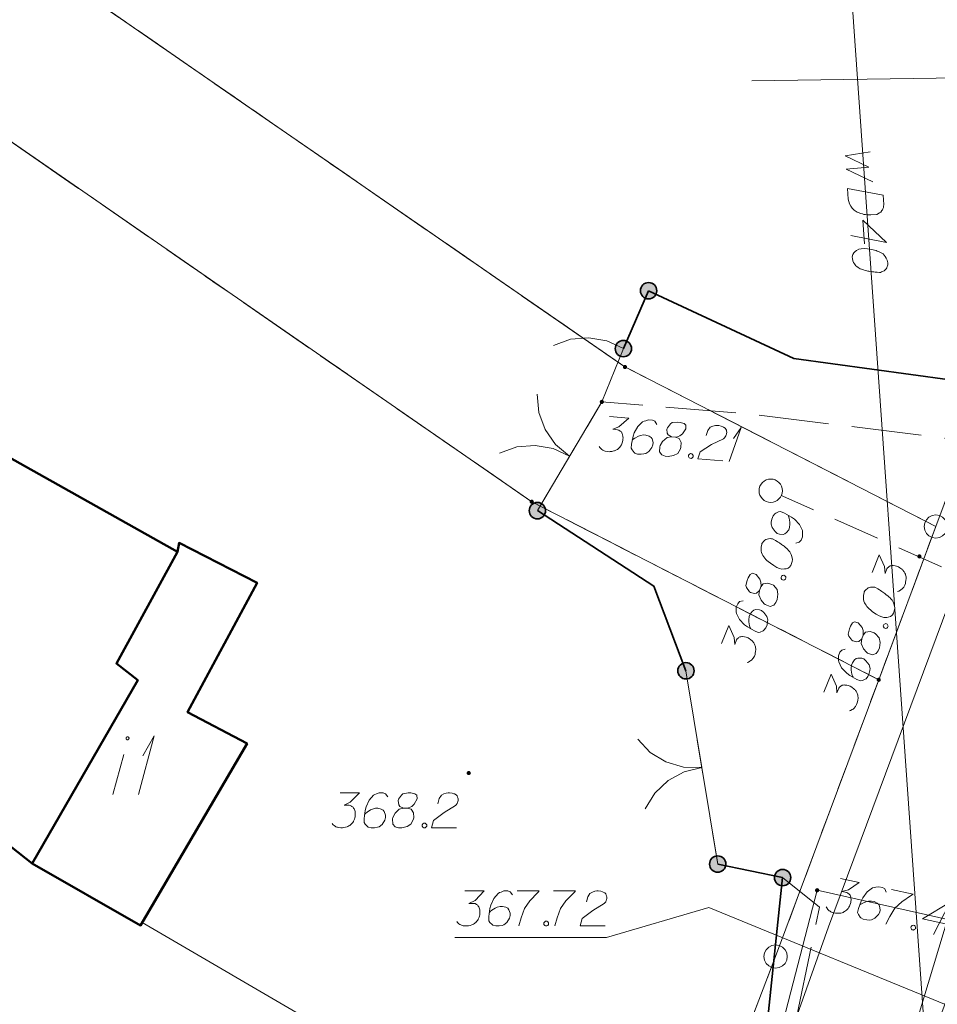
# Model space of a CAD drawing. Header units: metres. Extents: x 5555129 to 5555568, y 5636170 to 5636517.
# Tile 71 of 162: x 5555304 to 5555324, y 5636316 to 5636337. Entities that reach past the tile are written whole.
import ezdxf

# ---------------------------------------------------------------- set-up
doc = ezdxf.new("R2010")
doc.units = ezdxf.units.M
doc.header["$MEASUREMENT"] = 0
for name, pattern in [('L_0_04', [1.5, 1, -0.5]), ('L_0_06', [2, 1.5, -0.5]), ('PRZER1-1', [2, 1, -1]), ('PRZER3-1', [4, 3, -1])]:
    doc.linetypes.add(name, pattern=pattern)
for name, color, linetype, lineweight in [('#digitalizacja', 7, 'Continuous', 18), ('#przekroje', 7, 'L_0_04', 18), ('#skartowane', 7, 'Continuous', 18)]:
    doc.layers.add(name, color=color, linetype=linetype, lineweight=lineweight)
for name, color, linetype, lineweight, true_color in [('GEPPGD', 7, 'Continuous', 18, 0x008000), ('GESBZO', 7, 'Continuous', 50, 0x0a0909), ('GESBZO_O', 7, 'Continuous', 50, 0x0a0909), ('GESDZI', 7, 'Continuous', 18, 0x0a0909), ('GESKKL', 7, 'PRZER3-1', 18, 0x008000), ('GESUZY', 7, 'PRZER1-1', 18, 0x008000), ('GULENN', 1, 'Continuous', 18, 0xff0000), ('GUPESH', 1, 'Continuous', 18, 0xff0000), ('GUPESH_O', 1, 'Continuous', 18, 0xff0000)]:
    doc.layers.add(name, color=color, linetype=linetype, lineweight=lineweight, true_color=true_color)

# ---------------------------------------------------------------- blocks, each defined once
blk = doc.blocks.new('EPPGN')
blk.add_hatch(color=0).paths.add_polyline_path([(0, -0.09), (-0.027812, -0.085595), (-0.052901, -0.072812), (-0.072812, -0.052901), (-0.085595, -0.027812), (-0.09, 0), (-0.085595, 0.027812), (-0.072812, 0.052901), (-0.052901, 0.072812), (-0.027812, 0.085595), (0, 0.09), (0.027812, 0.085595), (0.052901, 0.072812), (0.072812, 0.052901), (0.085595, 0.027812), (0.09, 0), (0.085595, -0.027812), (0.072812, -0.052901), (0.052901, -0.072812), (0.027812, -0.085595)])
blk = doc.blocks.new('EPPGS')
at = {"color": 0, "flags": 128}
blk.add_lwpolyline([(0.5, 0), (0.475528, -0.154508), (0.404508, -0.293893), (0.293893, -0.404508), (0.154508, -0.475528), (0, -0.5), (-0.154508, -0.475528), (-0.293893, -0.404508), (-0.404508, -0.293893), (-0.475528, -0.154508), (-0.5, 0), (-0.475528, 0.154508), (-0.404508, 0.293893), (-0.293893, 0.404508), (-0.154508, 0.475528), (0, 0.5), (0.154508, 0.475528), (0.293893, 0.404508), (0.404508, 0.293893), (0.475528, 0.154508), (0.5, 0)], close=True, dxfattribs=at)
blk = doc.blocks.new('KOLO')
blk.add_hatch(color=0).paths.add_polyline_path([(0, -0.5), (-0.12941, -0.482963), (-0.25, -0.433013), (-0.353553, -0.353553), (-0.433013, -0.25), (-0.482963, -0.12941), (-0.5, 0), (-0.482963, 0.12941), (-0.433013, 0.25), (-0.353553, 0.353553), (-0.25, 0.433013), (-0.12941, 0.482963), (0, 0.5), (0.12941, 0.482963), (0.25, 0.433013), (0.353553, 0.353553), (0.433013, 0.25), (0.482963, 0.12941), (0.5, 0), (0.482963, -0.12941), (0.433013, -0.25), (0.353553, -0.353553), (0.25, -0.433013), (0.12941, -0.482963)])
blk = doc.blocks.new('SLBRA')
at = {"color": 0, "flags": 128}
for points in [[(0, 0), (-0.068148, -0.517638), (-0.267949, -1), (-0.585786, -1.414214), (-1, -1.732051)], [(1, -1.732051), (0.585786, -1.414214), (0.267949, -1), (0.068148, -0.517638), (0, 0)]]:
    blk.add_lwpolyline(points, dxfattribs=at)
blk = doc.blocks.new('SLU')
at = {"color": 0, "linetype": 'Continuous', "lineweight": 18}
blk.add_wipeout([(0, -0.5), (0.25, -0.433), (0.433, -0.25), (0.5, 0), (0.433, 0.25), (0.25, 0.433), (0, 0.5), (-0.25, 0.433), (-0.433, 0.25), (-0.5, 0), (-0.433, -0.25), (-0.25, -0.433)], dxfattribs=at)
blk.add_circle((0, 0), 0.5, dxfattribs=at)
blk = doc.blocks.new('*U104')
at = {"layer": 'GESBZO_O', "color": 7, "linetype": 'ByBlock', "lineweight": 18}
blk.add_line((5555305.97, 5636320.754), (5555306.206, 5636321.61), dxfattribs=at)
at = {"layer": 'GESBZO_O', "color": 7, "linetype": 'ByBlock', "lineweight": 18, "flags": 128}
blk.add_lwpolyline([(5555306.316, 5636321.955), (5555306.316, 5636321.958), (5555306.315, 5636321.961), (5555306.314, 5636321.964), (5555306.313, 5636321.967), (5555306.312, 5636321.97), (5555306.31, 5636321.973), (5555306.308, 5636321.976), (5555306.305, 5636321.978), (5555306.303, 5636321.98), (5555306.3, 5636321.982), (5555306.297, 5636321.983), (5555306.294, 5636321.984), (5555306.291, 5636321.985), (5555306.288, 5636321.986), (5555306.285, 5636321.986), (5555306.281, 5636321.986), (5555306.278, 5636321.985), (5555306.275, 5636321.984), (5555306.272, 5636321.983), (5555306.269, 5636321.982), (5555306.266, 5636321.98), (5555306.264, 5636321.978), (5555306.262, 5636321.976), (5555306.26, 5636321.973), (5555306.258, 5636321.97), (5555306.256, 5636321.967), (5555306.255, 5636321.964), (5555306.254, 5636321.961), (5555306.254, 5636321.958), (5555306.254, 5636321.955), (5555306.254, 5636321.952), (5555306.254, 5636321.948), (5555306.255, 5636321.945), (5555306.256, 5636321.942), (5555306.258, 5636321.939), (5555306.26, 5636321.936), (5555306.262, 5636321.934), (5555306.264, 5636321.932), (5555306.266, 5636321.93), (5555306.269, 5636321.928), (5555306.272, 5636321.926), (5555306.275, 5636321.925), (5555306.278, 5636321.924), (5555306.281, 5636321.924), (5555306.285, 5636321.924), (5555306.288, 5636321.924), (5555306.291, 5636321.924), (5555306.294, 5636321.925), (5555306.297, 5636321.926), (5555306.3, 5636321.928), (5555306.303, 5636321.93), (5555306.305, 5636321.932), (5555306.308, 5636321.934), (5555306.31, 5636321.936), (5555306.312, 5636321.939), (5555306.313, 5636321.942), (5555306.314, 5636321.945), (5555306.315, 5636321.948), (5555306.316, 5636321.952), (5555306.316, 5636321.955)], dxfattribs=at)
blk = doc.blocks.new('*U105')
at = {"layer": 'GESBZO_O', "color": 7, "linetype": 'ByBlock', "lineweight": 18}
for q in [(5555306.521, 5636320.754), (5555306.61, 5636321.581)]:
    blk.add_line((5555306.856, 5636322.004), q, dxfattribs=at)
blk = doc.blocks.new('*U1680')
at = {"layer": '#skartowane', "color": 7, "linetype": 'ByBlock', "lineweight": 18}
for q in [(5555319.163, 5636327.883), (5555319.257, 5636328.373)]:
    blk.add_line((5555319.425, 5636328.614), q, dxfattribs=at)

msp = doc.modelspace()

# ---------------------------------------------------------------- hatches: boundary and pattern name
at = {"layer": '#skartowane', "linetype": 'Continuous', "lineweight": 35}
h = msp.add_hatch(color=7, dxfattribs=at)
edge = h.paths.add_edge_path()
edge.add_arc((5555317.44, 5636331.54), 0.175, 0, 360)
h = msp.add_hatch(color=7, dxfattribs=at)
edge = h.paths.add_edge_path()
edge.add_arc((5555317.44, 5636331.54), 0.175, 0, 360)
h = msp.add_hatch(color=7, dxfattribs=at)
edge = h.paths.add_edge_path()
edge.add_arc((5555316.9, 5636330.3), 0.175, 0, 360)
at = {"layer": '#skartowane', "linetype": 'Continuous', "lineweight": 18}
h = msp.add_hatch(color=7, dxfattribs=at)
edge = h.paths.add_edge_path()
edge.add_arc((5555316.44, 5636329.16), 0.045, 0, 360)
h = msp.add_hatch(color=7, dxfattribs=at)
edge = h.paths.add_edge_path()
edge.add_arc((5555320.06, 5636327.26), 0.045, 0, 360)
at = {"layer": '#skartowane', "linetype": 'Continuous', "lineweight": 35}
h = msp.add_hatch(color=7, dxfattribs=at)
edge = h.paths.add_edge_path()
edge.add_arc((5555315.06, 5636326.83), 0.175, 0, 360)
at = {"layer": '#skartowane', "linetype": 'Continuous', "lineweight": 18}
h = msp.add_hatch(color=7, dxfattribs=at)
edge = h.paths.add_edge_path()
edge.add_arc((5555323.24, 5636325.85), 0.045, 0, 360)
at = {"layer": '#skartowane', "linetype": 'Continuous', "lineweight": 35}
h = msp.add_hatch(color=7, dxfattribs=at)
edge = h.paths.add_edge_path()
edge.add_arc((5555318.24, 5636323.4), 0.175, 0, 360)
at = {"layer": '#skartowane', "linetype": 'Continuous', "lineweight": 18}
h = msp.add_hatch(color=7, dxfattribs=at)
edge = h.paths.add_edge_path()
edge.add_arc((5555313.59, 5636321.21), 0.045, 0, 360)
at = {"layer": '#skartowane', "linetype": 'Continuous', "lineweight": 35}
h = msp.add_hatch(color=7, dxfattribs=at)
edge = h.paths.add_edge_path()
edge.add_arc((5555318.92, 5636319.26), 0.175, 0, 360)
h = msp.add_hatch(color=7, dxfattribs=at)
edge = h.paths.add_edge_path()
edge.add_arc((5555320.31, 5636318.97), 0.175, 0, 360)
h = msp.add_hatch(color=7, dxfattribs=at)
edge = h.paths.add_edge_path()
edge.add_arc((5555320.31, 5636318.97), 0.175, 0, 360)

# ---------------------------------------------------------------- linework, layer by layer
at = {"layer": '#digitalizacja', "color": 5, "linetype": 'Continuous', "lineweight": 18}
msp.add_line((5555321.524, 5636341.591), (5555323.62, 5636311.81), dxfattribs=at)
at = {"layer": '#digitalizacja', "color": 36, "linetype": 'Continuous', "lineweight": 18, "true_color": 0x7d3300}
for p, q in [((5555346.913, 5636336.407), (5555319.648, 5636336.039)), ((5555318.732, 5636318.334), (5555362.747, 5636300.216))]:
    msp.add_line(p, q, dxfattribs=at)
at = {"layer": '#digitalizacja', "color": 1, "linetype": 'Continuous', "lineweight": 18}
msp.add_line((5555318.21, 5636311.24), (5555306.599, 5636318.009), dxfattribs=at)
at = {"layer": '#digitalizacja', "color": 5, "linetype": 'Continuous', "lineweight": 18, "flags": 128}
for points in [[(5555322.183, 5636334.517), (5555321.65, 5636334.433), (5555322.159, 5636334.184), (5555321.67, 5636334.144), (5555322.24, 5636333.87)], [(5555322.462, 5636333.584), (5555322.476, 5636333.384), (5555322.473, 5636333.342), (5555322.468, 5636333.324), (5555322.458, 5636333.294), (5555322.448, 5636333.275), (5555322.437, 5636333.257), (5555322.41, 5636333.225), (5555322.388, 5636333.206), (5555322.331, 5636333.172), (5555322.201, 5636333.163), (5555322.142, 5636333.165), (5555322.112, 5636333.169), (5555322.082, 5636333.172), (5555322.052, 5636333.176), (5555322.022, 5636333.186), (5555321.986, 5636333.195), (5555321.931, 5636333.215), (5555321.907, 5636333.225), (5555321.839, 5636333.268), (5555321.8, 5636333.306), (5555321.768, 5636333.352), (5555321.74, 5636333.403), (5555321.725, 5636333.449), (5555321.716, 5636333.502), (5555321.699, 5636333.732), (5555322.462, 5636333.584)], [(5555322.061, 5636332.544), (5555322.026, 5636333.05), (5555322.533, 5636332.577), (5555321.77, 5636332.724)], [(5555322.564, 5636332.123), (5555322.564, 5636332.135), (5555322.555, 5636332.17), (5555322.548, 5636332.193), (5555322.541, 5636332.21), (5555322.527, 5636332.239), (5555322.507, 5636332.273), (5555322.487, 5636332.301), (5555322.461, 5636332.329), (5555322.436, 5636332.345), (5555322.406, 5636332.361), (5555322.375, 5636332.376), (5555322.338, 5636332.391), (5555322.314, 5636332.402), (5555322.278, 5636332.411), (5555322.218, 5636332.424), (5555322.128, 5636332.436), (5555322.057, 5636332.443), (5555321.992, 5636332.438), (5555321.945, 5636332.429), (5555321.894, 5636332.401), (5555321.865, 5636332.382), (5555321.832, 5636332.35), (5555321.811, 5636332.313), (5555321.807, 5636332.295), (5555321.803, 5636332.259), (5555321.805, 5636332.23), (5555321.814, 5636332.183), (5555321.829, 5636332.142), (5555321.849, 5636332.114), (5555321.881, 5636332.075), (5555321.9, 5636332.059), (5555321.925, 5636332.037), (5555321.95, 5636332.021), (5555321.969, 5636332.01), (5555321.999, 5636332), (5555322.011, 5636331.995), (5555322.041, 5636331.986), (5555322.078, 5636331.976), (5555322.114, 5636331.967), (5555322.138, 5636331.963), (5555322.156, 5636331.958), (5555322.18, 5636331.954), (5555322.234, 5636331.946), (5555322.263, 5636331.942), (5555322.293, 5636331.938), (5555322.335, 5636331.935), (5555322.388, 5636331.933), (5555322.406, 5636331.934), (5555322.429, 5636331.942), (5555322.452, 5636331.95), (5555322.486, 5636331.97), (5555322.509, 5636331.989), (5555322.525, 5636332.008), (5555322.541, 5636332.033), (5555322.551, 5636332.057), (5555322.556, 5636332.075), (5555322.561, 5636332.093), (5555322.564, 5636332.123)]]:
    msp.add_lwpolyline(points, dxfattribs=at)
at = {"layer": '#digitalizacja', "color": 36, "linetype": 'Continuous', "lineweight": 18, "true_color": 0x7d3300, "flags": 128}
for points in [[(5555313.505, 5636318.685), (5555313.919, 5636318.685), (5555313.724, 5636318.484), (5555313.594, 5636318.419), (5555313.7, 5636318.419), (5555313.724, 5636318.413), (5555313.736, 5636318.407), (5555313.747, 5636318.402), (5555313.759, 5636318.396), (5555313.783, 5636318.378), (5555313.795, 5636318.36), (5555313.806, 5636318.343), (5555313.812, 5636318.325), (5555313.824, 5636318.283), (5555313.83, 5636318.248), (5555313.83, 5636318.23), (5555313.83, 5636318.207), (5555313.824, 5636318.171), (5555313.818, 5636318.148), (5555313.812, 5636318.124), (5555313.806, 5636318.106), (5555313.801, 5636318.095), (5555313.795, 5636318.083), (5555313.789, 5636318.071), (5555313.777, 5636318.053), (5555313.759, 5636318.03), (5555313.742, 5636318.012), (5555313.73, 5636318), (5555313.712, 5636317.988), (5555313.694, 5636317.976), (5555313.671, 5636317.965), (5555313.659, 5636317.959), (5555313.618, 5636317.947), (5555313.582, 5636317.941), (5555313.558, 5636317.935), (5555313.517, 5636317.935), (5555313.47, 5636317.941), (5555313.452, 5636317.947), (5555313.434, 5636317.953), (5555313.417, 5636317.959), (5555313.399, 5636317.97), (5555313.381, 5636317.982), (5555313.352, 5636318.006), (5555313.334, 5636318.03)], [(5555314.527, 5636318.602), (5555314.48, 5636318.667), (5555314.427, 5636318.685), (5555314.344, 5636318.685), (5555314.285, 5636318.661), (5555314.249, 5636318.65), (5555314.22, 5636318.632), (5555314.125, 5636318.526), (5555314.06, 5636318.384), (5555314.043, 5636318.307), (5555314.019, 5636318.136), (5555314.019, 5636318.047), (5555314.043, 5636318.012), (5555314.09, 5636317.965), (5555314.108, 5636317.953), (5555314.167, 5636317.935), (5555314.243, 5636317.935), (5555314.303, 5636317.947), (5555314.344, 5636317.959), (5555314.403, 5636318.006), (5555314.462, 5636318.1), (5555314.48, 5636318.159), (5555314.48, 5636318.207), (5555314.45, 5636318.283), (5555314.427, 5636318.313), (5555314.385, 5636318.337), (5555314.314, 5636318.354), (5555314.261, 5636318.354), (5555314.196, 5636318.337), (5555314.155, 5636318.319), (5555314.084, 5636318.272), (5555314.049, 5636318.242), (5555314.031, 5636318.224)], [(5555314.627, 5636318.685), (5555315.1, 5636318.685), (5555315.07, 5636318.655), (5555314.899, 5636318.472), (5555314.781, 5636318.307), (5555314.71, 5636318.112), (5555314.663, 5636317.935)], [(5555315.401, 5636318.685), (5555315.873, 5636318.685), (5555315.844, 5636318.655), (5555315.672, 5636318.472), (5555315.554, 5636318.307), (5555315.483, 5636318.112), (5555315.436, 5636317.935)], [(5555316.109, 5636318.449), (5555316.139, 5636318.561), (5555316.186, 5636318.632), (5555316.239, 5636318.661), (5555316.292, 5636318.679), (5555316.334, 5636318.685), (5555316.363, 5636318.685), (5555316.416, 5636318.679), (5555316.452, 5636318.667), (5555316.47, 5636318.661), (5555316.505, 5636318.644), (5555316.523, 5636318.62), (5555316.535, 5636318.596), (5555316.54, 5636318.579), (5555316.546, 5636318.555), (5555316.546, 5636318.526), (5555316.54, 5636318.496), (5555316.535, 5636318.478), (5555316.523, 5636318.455), (5555316.505, 5636318.431), (5555316.487, 5636318.413), (5555316.245, 5636318.266), (5555316.015, 5636318.095), (5555315.974, 5636317.935), (5555316.511, 5636317.935)], [(5555315.235, 5636318.035), (5555315.265, 5636318.035), (5555315.283, 5636318.024), (5555315.3, 5636318), (5555315.3, 5636317.97), (5555315.283, 5636317.947), (5555315.265, 5636317.935), (5555315.235, 5636317.935), (5555315.218, 5636317.947), (5555315.2, 5636317.97), (5555315.2, 5636318), (5555315.218, 5636318.024), (5555315.235, 5636318.035)]]:
    msp.add_lwpolyline(points, dxfattribs=at)
at = {"layer": '#digitalizacja', "color": 7, "linetype": 'Continuous', "lineweight": 18, "flags": 128}
msp.add_lwpolyline([(5555313.295, 5636317.69), (5555316.537, 5636317.69), (5555318.732, 5636318.334)], dxfattribs=at)
at = {"layer": '#przekroje', "color": 7, "lineweight": 18, "flags": 128}
msp.add_lwpolyline([(5555320.055, 5636327.257), (5555331.82, 5636322.02)], dxfattribs=at)
at = {"layer": '#przekroje', "color": 7}
msp.add_point((5555320.055, 5636327.257), dxfattribs=at)
at = {"layer": '#skartowane', "color": 7, "linetype": 'Continuous', "lineweight": 35}
for p, q in [((5555317.44, 5636331.54), (5555316.9, 5636330.3)), ((5555318.92, 5636319.26), (5555320.31, 5636318.97)), ((5555320.31, 5636318.97), (5555319.94, 5636315.42))]:
    msp.add_line(p, q, dxfattribs=at)
at = {"layer": '#skartowane', "color": 7, "linetype": 'Continuous', "lineweight": 18}
for p, q in [((5555316.9, 5636330.3), (5555316.44, 5636329.16)), ((5555316.44, 5636329.16), (5555315.06, 5636326.83)), ((5555318.24, 5636323.4), (5555318.92, 5636319.26))]:
    msp.add_line(p, q, dxfattribs=at)
at = {"layer": '#skartowane', "color": 7, "linetype": 'L_0_06', "lineweight": 18, "flags": 128}
msp.add_lwpolyline([(5555466.73, 5636461.06), (5555459.42, 5636465.04), (5555457.02, 5636465.41), (5555452.63, 5636465.61), (5555446.85, 5636465.37), (5555441.62, 5636464.51), (5555435.7, 5636462.77), (5555429.61, 5636460.27), (5555423.1, 5636457.3), (5555417.2, 5636453.95), (5555413.63, 5636451.67), (5555409.04, 5636447.68), (5555404.73, 5636443.33), (5555401.32, 5636439.67), (5555382.13, 5636416.99), (5555377.75, 5636411.8), (5555368.65, 5636401.73), (5555358.12, 5636389.68), (5555351.83, 5636382.05), (5555348.89, 5636378.21), (5555346.63, 5636374.93), (5555343.77, 5636370.29), (5555340.53, 5636363.52), (5555337.7, 5636355.88), (5555335.13, 5636347.53), (5555332.44, 5636339.45), (5555328.49, 5636328.74), (5555326.7, 5636324.3), (5555322.46, 5636312.61), (5555317.05, 5636297.8), (5555313.91, 5636289.91), (5555311.07, 5636291.5), (5555314.46, 5636298.64), (5555320.4, 5636315), (5555321.1, 5636318.34), (5555320.31, 5636318.97), (5555318.92, 5636319.26), (5555318.24, 5636323.4), (5555317.55, 5636325.21), (5555315.06, 5636326.83), (5555316.44, 5636329.16), (5555319.62, 5636328.9), (5555323.95, 5636328.36), (5555325.47, 5636329.83), (5555326.77, 5636332.37), (5555329.72, 5636340.51), (5555332.43, 5636348.61), (5555334.87, 5636356.71), (5555337.79, 5636364.47), (5555340.99, 5636371.16), (5555344.19, 5636376.65), (5555346.4, 5636379.74), (5555349.41, 5636383.74), (5555355.85, 5636391.61), (5555363.7, 5636400.4), (5555366.42, 5636403.59), (5555375.75, 5636414.19), (5555378.31, 5636418.36), (5555373.52, 5636420.79), (5555376.43, 5636424.38), (5555377.28, 5636425.23), (5555380.03, 5636423.16), (5555380.65, 5636423.75), (5555382.52, 5636422.14), (5555399.27, 5636441.57), (5555402.64, 5636445.3), (5555406.76, 5636449.37), (5555411.7, 5636453.77), (5555415.38, 5636456.22), (5555420.94, 5636459.52), (5555420.73, 5636460.05), (5555422.54, 5636460.95), (5555422.89, 5636460.42), (5555428.37, 5636462.98), (5555434.53, 5636465.46), (5555440.65, 5636467.74), (5555449.09, 5636469.87), (5555449.84, 5636470.61), (5555452.54, 5636472.11), (5555453.14, 5636471.36), (5555454.76, 5636472.78), (5555456.32, 5636474.81), (5555457.67, 5636477.44), (5555459.8, 5636481.39), (5555462.71, 5636485.66), (5555464.78, 5636483.78), (5555461.58, 5636479.17), (5555460.92, 5636476.08), (5555461.24, 5636473.64), (5555465.24, 5636467.56), (5555467.69, 5636464.02), (5555466.73, 5636461.06)], close=True, dxfattribs=at)
at = {"layer": '#skartowane', "color": 7, "linetype": 'Continuous', "lineweight": 35, "flags": 128}
for points in [[(5555342.44, 5636375.56), (5555337.14, 5636364.97), (5555330.75, 5636344.64), (5555329.5, 5636340.62), (5555326.42, 5636332.58), (5555323.89, 5636329.63), (5555320.55, 5636330.09), (5555317.44, 5636331.54)], [(5555315.06, 5636326.83), (5555317.55, 5636325.21), (5555318.24, 5636323.4)]]:
    msp.add_lwpolyline(points, dxfattribs=at)
at = {"layer": '#skartowane', "color": 7, "flags": 128}
msp.add_lwpolyline([(5555315.401, 5636330.367), (5555315.77, 5636330.5), (5555316.16, 5636330.534), (5555316.545, 5636330.466), (5555316.9, 5636330.3)], dxfattribs=at)
at = {"layer": '#skartowane', "color": 7, "linetype": 'Continuous', "lineweight": 18, "flags": 128}
for points in [[(5555316.606, 5636328.844), (5555317.018, 5636328.811), (5555316.807, 5636328.626), (5555316.672, 5636328.572), (5555316.778, 5636328.563), (5555316.801, 5636328.556), (5555316.813, 5636328.549), (5555316.824, 5636328.542), (5555316.835, 5636328.535), (5555316.857, 5636328.516), (5555316.868, 5636328.497), (5555316.878, 5636328.478), (5555316.882, 5636328.46), (5555316.891, 5636328.418), (5555316.894, 5636328.382), (5555316.892, 5636328.365), (5555316.89, 5636328.341), (5555316.882, 5636328.306), (5555316.874, 5636328.283), (5555316.866, 5636328.26), (5555316.859, 5636328.243), (5555316.852, 5636328.232), (5555316.845, 5636328.22), (5555316.838, 5636328.209), (5555316.825, 5636328.192), (5555316.805, 5636328.17), (5555316.786, 5636328.154), (5555316.773, 5636328.143), (5555316.755, 5636328.133), (5555316.736, 5636328.123), (5555316.712, 5636328.113), (5555316.699, 5636328.108), (5555316.657, 5636328.099), (5555316.621, 5636328.096), (5555316.597, 5636328.092), (5555316.556, 5636328.096), (5555316.51, 5636328.106), (5555316.492, 5636328.113), (5555316.475, 5636328.12), (5555316.458, 5636328.128), (5555316.441, 5636328.141), (5555316.425, 5636328.154), (5555316.397, 5636328.18), (5555316.382, 5636328.205)], [(5555317.617, 5636328.679), (5555317.575, 5636328.747), (5555317.524, 5636328.769), (5555317.441, 5636328.776), (5555317.381, 5636328.757), (5555317.344, 5636328.748), (5555317.313, 5636328.733), (5555317.211, 5636328.635), (5555317.134, 5636328.499), (5555317.11, 5636328.424), (5555317.073, 5636328.255), (5555317.066, 5636328.167), (5555317.086, 5636328.13), (5555317.13, 5636328.079), (5555317.146, 5636328.065), (5555317.204, 5636328.043), (5555317.28, 5636328.037), (5555317.34, 5636328.044), (5555317.382, 5636328.052), (5555317.445, 5636328.094), (5555317.511, 5636328.184), (5555317.534, 5636328.241), (5555317.538, 5636328.288), (5555317.515, 5636328.367), (5555317.493, 5636328.398), (5555317.454, 5636328.425), (5555317.385, 5636328.449), (5555317.332, 5636328.453), (5555317.266, 5636328.441), (5555317.223, 5636328.426), (5555317.149, 5636328.385), (5555317.111, 5636328.359), (5555317.092, 5636328.342)], [(5555317.933, 5636328.41), (5555318.015, 5636328.403), (5555318.039, 5636328.407), (5555318.112, 5636328.431), (5555318.169, 5636328.473), (5555318.237, 5636328.581), (5555318.238, 5636328.663), (5555318.199, 5636328.696), (5555318.118, 5636328.721), (5555318.059, 5636328.725), (5555317.946, 5636328.717), (5555317.908, 5636328.69), (5555317.842, 5636328.607), (5555317.834, 5636328.578), (5555317.839, 5636328.489), (5555317.859, 5636328.451), (5555317.933, 5636328.41), (5555317.837, 5636328.394), (5555317.741, 5636328.313), (5555317.687, 5636328.228), (5555317.679, 5636328.2), (5555317.675, 5636328.087), (5555317.723, 5636328.024), (5555317.792, 5636327.995), (5555317.863, 5636327.989), (5555317.977, 5636328.009), (5555318.064, 5636328.055), (5555318.125, 5636328.157), (5555318.134, 5636328.192), (5555318.136, 5636328.287), (5555318.096, 5636328.373), (5555318.015, 5636328.403)], [(5555318.67, 5636328.438), (5555318.708, 5636328.548), (5555318.761, 5636328.615), (5555318.817, 5636328.64), (5555318.871, 5636328.653), (5555318.913, 5636328.656), (5555318.942, 5636328.653), (5555318.995, 5636328.643), (5555319.029, 5636328.628), (5555319.046, 5636328.621), (5555319.08, 5636328.6), (5555319.096, 5636328.575), (5555319.106, 5636328.551), (5555319.11, 5636328.533), (5555319.114, 5636328.509), (5555319.112, 5636328.479), (5555319.103, 5636328.45), (5555319.096, 5636328.433), (5555319.082, 5636328.411), (5555319.063, 5636328.389), (5555319.044, 5636328.372), (5555318.79, 5636328.245), (5555318.547, 5636328.093), (5555318.492, 5636327.937), (5555319.028, 5636327.894)], [(5555318.336, 5636328.051), (5555318.365, 5636328.049), (5555318.382, 5636328.035), (5555318.398, 5636328.01), (5555318.395, 5636327.981), (5555318.376, 5636327.959), (5555318.357, 5636327.949), (5555318.328, 5636327.951), (5555318.311, 5636327.964), (5555318.295, 5636327.989), (5555318.298, 5636328.019), (5555318.317, 5636328.041), (5555318.336, 5636328.051)], [(5555320.591, 5636326.133), (5555320.668, 5636326.152), (5555320.705, 5636326.195), (5555320.736, 5636326.272), (5555320.736, 5636326.335), (5555320.738, 5636326.373), (5555320.733, 5636326.406), (5555320.669, 5636326.534), (5555320.562, 5636326.647), (5555320.498, 5636326.692), (5555320.348, 5636326.778), (5555320.266, 5636326.811), (5555320.224, 5636326.803), (5555320.162, 5636326.776), (5555320.145, 5636326.764), (5555320.106, 5636326.716), (5555320.078, 5636326.645), (5555320.067, 5636326.586), (5555320.062, 5636326.543), (5555320.084, 5636326.471), (5555320.149, 5636326.381), (5555320.197, 5636326.342), (5555320.241, 5636326.324), (5555320.324, 5636326.323), (5555320.36, 5636326.334), (5555320.397, 5636326.364), (5555320.44, 5636326.423), (5555320.46, 5636326.472), (5555320.468, 5636326.539), (5555320.467, 5636326.584), (5555320.449, 5636326.667), (5555320.435, 5636326.711), (5555320.426, 5636326.734)], [(5555319.868, 5636326.125), (5555319.863, 5636326.114), (5555319.856, 5636326.079), (5555319.852, 5636326.055), (5555319.851, 5636326.036), (5555319.851, 5636326.004), (5555319.854, 5636325.965), (5555319.86, 5636325.931), (5555319.871, 5636325.895), (5555319.886, 5636325.869), (5555319.907, 5636325.842), (5555319.927, 5636325.814), (5555319.954, 5636325.785), (5555319.971, 5636325.765), (5555320, 5636325.741), (5555320.048, 5636325.702), (5555320.123, 5636325.653), (5555320.185, 5636325.615), (5555320.245, 5636325.591), (5555320.291, 5636325.579), (5555320.349, 5636325.581), (5555320.383, 5636325.586), (5555320.427, 5636325.6), (5555320.462, 5636325.624), (5555320.474, 5636325.639), (5555320.493, 5636325.669), (5555320.504, 5636325.697), (5555320.516, 5636325.743), (5555320.521, 5636325.785), (5555320.515, 5636325.819), (5555320.503, 5636325.869), (5555320.493, 5636325.892), (5555320.48, 5636325.923), (5555320.465, 5636325.948), (5555320.453, 5636325.965), (5555320.43, 5636325.987), (5555320.421, 5636325.997), (5555320.398, 5636326.019), (5555320.37, 5636326.044), (5555320.341, 5636326.068), (5555320.322, 5636326.082), (5555320.308, 5636326.094), (5555320.288, 5636326.108), (5555320.243, 5636326.139), (5555320.218, 5636326.156), (5555320.193, 5636326.172), (5555320.157, 5636326.193), (5555320.109, 5636326.219), (5555320.093, 5636326.225), (5555320.069, 5636326.229), (5555320.045, 5636326.232), (5555320.005, 5636326.229), (5555319.977, 5636326.221), (5555319.954, 5636326.211), (5555319.928, 5636326.196), (5555319.909, 5636326.179), (5555319.897, 5636326.164), (5555319.884, 5636326.15), (5555319.868, 5636326.125)], [(5555322.226, 5636325.504), (5555322.38, 5636325.887), (5555322.494, 5636325.631), (5555322.505, 5636325.487), (5555322.545, 5636325.585), (5555322.559, 5636325.605), (5555322.569, 5636325.614), (5555322.579, 5636325.622), (5555322.589, 5636325.631), (5555322.614, 5636325.646), (5555322.635, 5636325.651), (5555322.656, 5636325.655), (5555322.675, 5636325.654), (5555322.717, 5636325.65), (5555322.752, 5636325.642), (5555322.769, 5636325.635), (5555322.791, 5636325.626), (5555322.821, 5636325.608), (5555322.841, 5636325.593), (5555322.861, 5636325.579), (5555322.875, 5636325.567), (5555322.884, 5636325.557), (5555322.893, 5636325.547), (5555322.901, 5636325.537), (5555322.913, 5636325.52), (5555322.929, 5636325.494), (5555322.938, 5636325.471), (5555322.945, 5636325.456), (5555322.949, 5636325.435), (5555322.954, 5636325.414), (5555322.956, 5636325.388), (5555322.957, 5636325.375), (5555322.952, 5636325.332), (5555322.944, 5636325.297), (5555322.941, 5636325.273), (5555322.926, 5636325.234), (5555322.903, 5636325.193), (5555322.89, 5636325.179), (5555322.878, 5636325.164), (5555322.866, 5636325.15), (5555322.849, 5636325.138), (5555322.831, 5636325.126), (5555322.798, 5636325.108), (5555322.77, 5636325.1)], [(5555319.814, 5636325.122), (5555319.845, 5636325.198), (5555319.848, 5636325.223), (5555319.847, 5636325.299), (5555319.823, 5636325.366), (5555319.741, 5636325.463), (5555319.662, 5636325.488), (5555319.619, 5636325.461), (5555319.572, 5636325.391), (5555319.55, 5636325.336), (5555319.524, 5636325.226), (5555319.539, 5636325.182), (5555319.599, 5636325.094), (5555319.624, 5636325.077), (5555319.71, 5636325.055), (5555319.752, 5636325.064), (5555319.814, 5636325.122), (5555319.8, 5636325.025), (5555319.849, 5636324.91), (5555319.914, 5636324.833), (5555319.939, 5636324.817), (5555320.045, 5636324.78), (5555320.12, 5636324.807), (5555320.168, 5636324.864), (5555320.195, 5636324.93), (5555320.209, 5636325.045), (5555320.191, 5636325.142), (5555320.112, 5636325.231), (5555320.082, 5636325.249), (5555319.992, 5636325.279), (5555319.897, 5636325.266), (5555319.845, 5636325.198)], [(5555320.276, 5636325.4), (5555320.287, 5636325.427), (5555320.305, 5636325.439), (5555320.333, 5636325.447), (5555320.361, 5636325.436), (5555320.376, 5636325.411), (5555320.38, 5636325.39), (5555320.369, 5636325.362), (5555320.352, 5636325.351), (5555320.323, 5636325.343), (5555320.296, 5636325.354), (5555320.28, 5636325.379), (5555320.276, 5636325.4)], [(5555322.058, 5636325.088), (5555322.053, 5636325.077), (5555322.046, 5636325.042), (5555322.042, 5636325.018), (5555322.041, 5636324.999), (5555322.041, 5636324.967), (5555322.044, 5636324.928), (5555322.05, 5636324.894), (5555322.061, 5636324.857), (5555322.076, 5636324.832), (5555322.097, 5636324.805), (5555322.117, 5636324.777), (5555322.144, 5636324.747), (5555322.161, 5636324.728), (5555322.19, 5636324.703), (5555322.238, 5636324.665), (5555322.313, 5636324.615), (5555322.375, 5636324.578), (5555322.435, 5636324.554), (5555322.481, 5636324.542), (5555322.539, 5636324.544), (5555322.573, 5636324.549), (5555322.617, 5636324.563), (5555322.652, 5636324.587), (5555322.664, 5636324.601), (5555322.683, 5636324.632), (5555322.694, 5636324.659), (5555322.706, 5636324.705), (5555322.711, 5636324.748), (5555322.705, 5636324.782), (5555322.693, 5636324.832), (5555322.683, 5636324.855), (5555322.67, 5636324.885), (5555322.655, 5636324.911), (5555322.643, 5636324.928), (5555322.62, 5636324.95), (5555322.611, 5636324.96), (5555322.588, 5636324.982), (5555322.56, 5636325.006), (5555322.531, 5636325.03), (5555322.512, 5636325.045), (5555322.498, 5636325.057), (5555322.478, 5636325.071), (5555322.433, 5636325.102), (5555322.408, 5636325.119), (5555322.383, 5636325.135), (5555322.347, 5636325.156), (5555322.299, 5636325.181), (5555322.283, 5636325.188), (5555322.259, 5636325.191), (5555322.235, 5636325.195), (5555322.195, 5636325.191), (5555322.167, 5636325.184), (5555322.144, 5636325.174), (5555322.118, 5636325.159), (5555322.099, 5636325.141), (5555322.087, 5636325.127), (5555322.074, 5636325.113), (5555322.058, 5636325.088)], [(5555319.463, 5636324.9), (5555319.385, 5636324.881), (5555319.349, 5636324.838), (5555319.318, 5636324.761), (5555319.318, 5636324.698), (5555319.316, 5636324.66), (5555319.321, 5636324.626), (5555319.384, 5636324.499), (5555319.492, 5636324.386), (5555319.556, 5636324.341), (5555319.706, 5636324.255), (5555319.788, 5636324.222), (5555319.83, 5636324.23), (5555319.891, 5636324.256), (5555319.909, 5636324.268), (5555319.948, 5636324.317), (5555319.976, 5636324.388), (5555319.987, 5636324.447), (5555319.992, 5636324.49), (5555319.97, 5636324.562), (5555319.905, 5636324.652), (5555319.856, 5636324.691), (5555319.813, 5636324.708), (5555319.73, 5636324.71), (5555319.694, 5636324.699), (5555319.657, 5636324.669), (5555319.614, 5636324.61), (5555319.594, 5636324.561), (5555319.586, 5636324.494), (5555319.587, 5636324.449), (5555319.604, 5636324.366), (5555319.619, 5636324.322), (5555319.628, 5636324.299)], [(5555319.005, 5636323.984), (5555319.159, 5636324.367), (5555319.272, 5636324.111), (5555319.284, 5636323.966), (5555319.324, 5636324.065), (5555319.338, 5636324.085), (5555319.348, 5636324.093), (5555319.358, 5636324.102), (5555319.368, 5636324.111), (5555319.393, 5636324.126), (5555319.414, 5636324.13), (5555319.435, 5636324.135), (5555319.454, 5636324.134), (5555319.496, 5636324.129), (5555319.531, 5636324.121), (5555319.548, 5636324.115), (5555319.57, 5636324.106), (5555319.6, 5636324.087), (5555319.62, 5636324.073), (5555319.64, 5636324.059), (5555319.654, 5636324.046), (5555319.663, 5636324.037), (5555319.671, 5636324.027), (5555319.68, 5636324.017), (5555319.692, 5636323.999), (5555319.708, 5636323.974), (5555319.717, 5636323.951), (5555319.724, 5636323.936), (5555319.728, 5636323.915), (5555319.732, 5636323.894), (5555319.735, 5636323.868), (5555319.736, 5636323.854), (5555319.731, 5636323.812), (5555319.723, 5636323.777), (5555319.72, 5636323.752), (5555319.705, 5636323.714), (5555319.681, 5636323.672), (5555319.669, 5636323.658), (5555319.657, 5636323.644), (5555319.645, 5636323.63), (5555319.628, 5636323.618), (5555319.61, 5636323.606), (5555319.577, 5636323.587), (5555319.549, 5636323.58)], [(5555322.004, 5636324.084), (5555322.035, 5636324.161), (5555322.038, 5636324.185), (5555322.037, 5636324.262), (5555322.013, 5636324.329), (5555321.931, 5636324.426), (5555321.852, 5636324.451), (5555321.809, 5636324.424), (5555321.762, 5636324.354), (5555321.74, 5636324.299), (5555321.714, 5636324.188), (5555321.729, 5636324.144), (5555321.789, 5636324.057), (5555321.814, 5636324.04), (5555321.9, 5636324.018), (5555321.942, 5636324.027), (5555322.004, 5636324.084), (5555321.99, 5636323.988), (5555322.039, 5636323.873), (5555322.104, 5636323.796), (5555322.129, 5636323.779), (5555322.235, 5636323.743), (5555322.31, 5636323.77), (5555322.358, 5636323.827), (5555322.385, 5636323.893), (5555322.399, 5636324.008), (5555322.381, 5636324.104), (5555322.302, 5636324.193), (5555322.272, 5636324.212), (5555322.182, 5636324.242), (5555322.087, 5636324.229), (5555322.035, 5636324.161)], [(5555322.466, 5636324.363), (5555322.477, 5636324.39), (5555322.495, 5636324.402), (5555322.523, 5636324.41), (5555322.551, 5636324.399), (5555322.566, 5636324.374), (5555322.57, 5636324.353), (5555322.559, 5636324.325), (5555322.542, 5636324.313), (5555322.513, 5636324.306), (5555322.486, 5636324.317), (5555322.47, 5636324.342), (5555322.466, 5636324.363)], [(5555321.653, 5636323.863), (5555321.575, 5636323.843), (5555321.539, 5636323.801), (5555321.508, 5636323.724), (5555321.508, 5636323.66), (5555321.506, 5636323.623), (5555321.511, 5636323.589), (5555321.574, 5636323.462), (5555321.682, 5636323.349), (5555321.746, 5636323.303), (5555321.896, 5636323.217), (5555321.978, 5636323.184), (5555322.02, 5636323.193), (5555322.081, 5636323.219), (5555322.099, 5636323.231), (5555322.138, 5636323.279), (5555322.166, 5636323.35), (5555322.177, 5636323.41), (5555322.182, 5636323.452), (5555322.16, 5636323.525), (5555322.095, 5636323.615), (5555322.046, 5636323.653), (5555322.003, 5636323.671), (5555321.92, 5636323.672), (5555321.884, 5636323.662), (5555321.847, 5636323.632), (5555321.804, 5636323.573), (5555321.784, 5636323.524), (5555321.776, 5636323.457), (5555321.777, 5636323.412), (5555321.794, 5636323.329), (5555321.809, 5636323.285), (5555321.818, 5636323.262)], [(5555321.195, 5636322.946), (5555321.349, 5636323.33), (5555321.462, 5636323.074), (5555321.474, 5636322.929), (5555321.514, 5636323.028), (5555321.528, 5636323.047), (5555321.538, 5636323.056), (5555321.548, 5636323.065), (5555321.558, 5636323.074), (5555321.583, 5636323.089), (5555321.604, 5636323.093), (5555321.625, 5636323.098), (5555321.644, 5636323.096), (5555321.686, 5636323.092), (5555321.721, 5636323.084), (5555321.738, 5636323.078), (5555321.76, 5636323.069), (5555321.79, 5636323.05), (5555321.81, 5636323.036), (5555321.83, 5636323.021), (5555321.844, 5636323.009), (5555321.853, 5636322.999), (5555321.861, 5636322.989), (5555321.87, 5636322.98), (5555321.882, 5636322.962), (5555321.898, 5636322.937), (5555321.907, 5636322.914), (5555321.914, 5636322.898), (5555321.918, 5636322.877), (5555321.922, 5636322.857), (5555321.925, 5636322.83), (5555321.926, 5636322.817), (5555321.921, 5636322.774), (5555321.913, 5636322.739), (5555321.91, 5636322.715), (5555321.895, 5636322.677), (5555321.871, 5636322.635), (5555321.859, 5636322.621), (5555321.847, 5636322.607), (5555321.835, 5636322.593), (5555321.818, 5636322.581), (5555321.8, 5636322.569), (5555321.767, 5636322.55), (5555321.739, 5636322.542)], [(5555310.836, 5636320.786), (5555311.249, 5636320.786), (5555311.054, 5636320.585), (5555310.924, 5636320.52), (5555311.031, 5636320.52), (5555311.054, 5636320.514), (5555311.066, 5636320.508), (5555311.078, 5636320.502), (5555311.09, 5636320.496), (5555311.113, 5636320.479), (5555311.125, 5636320.461), (5555311.137, 5636320.443), (5555311.143, 5636320.426), (5555311.155, 5636320.384), (5555311.161, 5636320.349), (5555311.161, 5636320.331), (5555311.161, 5636320.307), (5555311.155, 5636320.272), (5555311.149, 5636320.248), (5555311.143, 5636320.225), (5555311.137, 5636320.207), (5555311.131, 5636320.195), (5555311.125, 5636320.183), (5555311.119, 5636320.172), (5555311.108, 5636320.154), (5555311.09, 5636320.13), (5555311.072, 5636320.113), (5555311.06, 5636320.101), (5555311.043, 5636320.089), (5555311.025, 5636320.077), (5555311.001, 5636320.065), (5555310.989, 5636320.059), (5555310.948, 5636320.048), (5555310.913, 5636320.042), (5555310.889, 5636320.036), (5555310.848, 5636320.036), (5555310.8, 5636320.042), (5555310.783, 5636320.048), (5555310.765, 5636320.054), (5555310.747, 5636320.059), (5555310.73, 5636320.071), (5555310.712, 5636320.083), (5555310.682, 5636320.107), (5555310.665, 5636320.13)], [(5555311.857, 5636320.703), (5555311.81, 5636320.768), (5555311.757, 5636320.786), (5555311.674, 5636320.786), (5555311.615, 5636320.762), (5555311.58, 5636320.75), (5555311.55, 5636320.733), (5555311.456, 5636320.626), (5555311.391, 5636320.485), (5555311.373, 5636320.408), (5555311.35, 5636320.237), (5555311.35, 5636320.148), (5555311.373, 5636320.113), (5555311.42, 5636320.065), (5555311.438, 5636320.054), (5555311.497, 5636320.036), (5555311.574, 5636320.036), (5555311.633, 5636320.048), (5555311.674, 5636320.059), (5555311.733, 5636320.107), (5555311.793, 5636320.201), (5555311.81, 5636320.26), (5555311.81, 5636320.307), (5555311.781, 5636320.384), (5555311.757, 5636320.414), (5555311.716, 5636320.437), (5555311.645, 5636320.455), (5555311.592, 5636320.455), (5555311.527, 5636320.437), (5555311.485, 5636320.42), (5555311.415, 5636320.372), (5555311.379, 5636320.343), (5555311.361, 5636320.325)], [(5555312.194, 5636320.461), (5555312.277, 5636320.461), (5555312.3, 5636320.467), (5555312.371, 5636320.496), (5555312.424, 5636320.544), (5555312.483, 5636320.656), (5555312.477, 5636320.739), (5555312.436, 5636320.768), (5555312.353, 5636320.786), (5555312.294, 5636320.786), (5555312.182, 5636320.768), (5555312.147, 5636320.739), (5555312.088, 5636320.65), (5555312.082, 5636320.62), (5555312.094, 5636320.532), (5555312.117, 5636320.496), (5555312.194, 5636320.461), (5555312.099, 5636320.437), (5555312.011, 5636320.349), (5555311.964, 5636320.26), (5555311.958, 5636320.231), (5555311.964, 5636320.118), (5555312.017, 5636320.059), (5555312.088, 5636320.036), (5555312.159, 5636320.036), (5555312.271, 5636320.065), (5555312.353, 5636320.118), (5555312.407, 5636320.225), (5555312.413, 5636320.26), (5555312.407, 5636320.355), (5555312.359, 5636320.437), (5555312.277, 5636320.461)], [(5555312.926, 5636320.55), (5555312.956, 5636320.662), (5555313.003, 5636320.733), (5555313.056, 5636320.762), (5555313.109, 5636320.78), (5555313.151, 5636320.786), (5555313.18, 5636320.786), (5555313.233, 5636320.78), (5555313.269, 5636320.768), (5555313.286, 5636320.762), (5555313.322, 5636320.744), (5555313.34, 5636320.721), (5555313.351, 5636320.697), (5555313.357, 5636320.679), (5555313.363, 5636320.656), (5555313.363, 5636320.626), (5555313.357, 5636320.597), (5555313.351, 5636320.579), (5555313.34, 5636320.555), (5555313.322, 5636320.532), (5555313.304, 5636320.514), (5555313.062, 5636320.366), (5555312.832, 5636320.195), (5555312.79, 5636320.036), (5555313.328, 5636320.036)], [(5555312.625, 5636320.136), (5555312.655, 5636320.136), (5555312.672, 5636320.124), (5555312.69, 5636320.101), (5555312.69, 5636320.071), (5555312.672, 5636320.048), (5555312.655, 5636320.036), (5555312.625, 5636320.036), (5555312.607, 5636320.048), (5555312.59, 5636320.071), (5555312.59, 5636320.101), (5555312.607, 5636320.124), (5555312.625, 5636320.136)]]:
    msp.add_lwpolyline(points, dxfattribs=at)
at = {"layer": '#skartowane', "color": 7, "linetype": 'Continuous', "lineweight": 35}
for centre in [(5555317.44, 5636331.54), (5555317.44, 5636331.54), (5555316.9, 5636330.3), (5555315.06, 5636326.83), (5555318.24, 5636323.4), (5555318.92, 5636319.26), (5555320.31, 5636318.97), (5555320.31, 5636318.97)]:
    msp.add_circle(centre, 0.175, dxfattribs=at)
at = {"layer": 'GESBZO', "color": 7, "linetype": 'Continuous', "lineweight": 50, "flags": 128}
for points in [[(5555294.469, 5636322.344), (5555299.093, 5636330.582), (5555307.351, 5636325.948), (5555306.045, 5636323.557), (5555306.503, 5636323.198), (5555304.242, 5636319.275), (5555303.803, 5636319.625), (5555302.727, 5636317.71), (5555294.469, 5636322.344)], [(5555306.503, 5636323.198), (5555306.045, 5636323.557), (5555307.351, 5636325.948), (5555307.387, 5636326.139), (5555309.057, 5636325.286), (5555307.569, 5636322.512), (5555308.845, 5636321.84), (5555306.563, 5636317.947), (5555304.242, 5636319.275), (5555306.503, 5636323.198)]]:
    msp.add_lwpolyline(points, close=True, dxfattribs=at)
at = {"layer": 'GESDZI', "color": 96, "linetype": 'Continuous', "lineweight": 18, "flags": 128}
for points in [[(5555274.997, 5636234.98), (5555279.944, 5636236.523), (5555284.476, 5636241.337), (5555311.27, 5636293.99), (5555320.16, 5636317.28), (5555322.368, 5636323.208), (5555323.59, 5636326.49), (5555326.04, 5636333.05), (5555329.61, 5636344.98), (5555332.15, 5636353.64), (5555334.3, 5636361.82), (5555338.11, 5636369.71), (5555344.55, 5636379.2), (5555375.95, 5636415.45), (5555379.69, 5636419.03), (5555405.333, 5636448.297), (5555411.98, 5636454.27), (5555423.54, 5636462.48), (5555437.099, 5636466.554), (5555448.915, 5636470.374), (5555453.72, 5636472.454), (5555460.799, 5636470.534), (5555464.253, 5636468.493)], [(5555311.77, 5636399.097), (5555340.688, 5636381.595), (5555344.55, 5636379.2), (5555338.11, 5636369.71), (5555334.3, 5636361.82), (5555332.15, 5636353.64), (5555329.61, 5636344.98), (5555326.04, 5636333.05), (5555323.59, 5636326.49), (5555316.934, 5636329.907), (5555298.285, 5636342.798), (5555293.96, 5636346.031), (5555287.871, 5636350.143)], [(5555287.871, 5636350.143), (5555293.96, 5636346.031), (5555298.285, 5636342.798), (5555316.934, 5636329.907), (5555323.59, 5636326.49), (5555322.368, 5636323.208), (5555314.939, 5636327.021), (5555300.711, 5636336.861), (5555296.28, 5636339.922), (5555291.996, 5636343.126), (5555286.606, 5636346.771)]]:
    msp.add_lwpolyline(points, dxfattribs=at)
msp.add_lwpolyline([(5555291.92, 5636304.86), (5555282.05, 5636311.75), (5555290.13, 5636327.498), (5555295.014, 5636335.311), (5555299.228, 5636336.968), (5555300.711, 5636336.861), (5555314.939, 5636327.021), (5555322.368, 5636323.208), (5555320.16, 5636317.28), (5555311.27, 5636293.99), (5555291.92, 5636304.86)], close=True, dxfattribs=at)
at = {"layer": 'GESKKL', "color": 96, "linetype": 'PRZER3-1', "lineweight": 18, "ltscale": 0.5, "true_color": 0x008000}
for points in [[(5555289.127, 5636353.492), (5555302.858, 5636361.718), (5555325.874, 5636349.58), (5555328.029, 5636339.695), (5555326.04, 5636333.05), (5555323.59, 5636326.49), (5555316.934, 5636329.907), (5555298.285, 5636342.798), (5555293.96, 5636346.031), (5555287.871, 5636350.143)], [(5555287.871, 5636350.143), (5555293.96, 5636346.031), (5555298.285, 5636342.798), (5555316.934, 5636329.907), (5555323.59, 5636326.49), (5555322.368, 5636323.208), (5555314.939, 5636327.021), (5555300.711, 5636336.861), (5555296.28, 5636339.922), (5555291.996, 5636343.126), (5555286.606, 5636346.771)]]:
    msp.add_lwpolyline(points, dxfattribs=at)
at = {"layer": 'GESUZY', "color": 96, "linetype": 'PRZER1-1', "lineweight": 18, "ltscale": 0.5, "true_color": 0x008000}
for points in [[(5555334.3, 5636361.82), (5555332.15, 5636353.64), (5555329.61, 5636344.98), (5555328.029, 5636339.695), (5555326.04, 5636333.05), (5555323.59, 5636326.49), (5555322.368, 5636323.208), (5555320.16, 5636317.28), (5555311.27, 5636293.99), (5555294.683, 5636261.4), (5555284.476, 5636241.337), (5555279.944, 5636236.523), (5555274.997, 5636234.98)], [(5555287.871, 5636350.143), (5555293.96, 5636346.031), (5555298.285, 5636342.798), (5555316.934, 5636329.907), (5555323.59, 5636326.49), (5555322.368, 5636323.208), (5555314.939, 5636327.021), (5555300.711, 5636336.861), (5555296.28, 5636339.922), (5555291.996, 5636343.126), (5555286.606, 5636346.771)], [(5555328.029, 5636339.695), (5555326.04, 5636333.05), (5555323.59, 5636326.49), (5555316.934, 5636329.907), (5555298.285, 5636342.798), (5555293.96, 5636346.031), (5555287.871, 5636350.143)]]:
    msp.add_lwpolyline(points, dxfattribs=at)
msp.add_lwpolyline([(5555322.368, 5636323.208), (5555320.16, 5636317.28), (5555311.27, 5636293.99), (5555291.92, 5636304.86), (5555282.05, 5636311.75), (5555290.13, 5636327.498), (5555295.014, 5636335.311), (5555299.228, 5636336.968), (5555300.711, 5636336.861), (5555314.939, 5636327.021), (5555322.368, 5636323.208)], close=True, dxfattribs=at)
at = {"layer": 'GULENN', "color": 1, "linetype": 'Continuous', "lineweight": 18, "true_color": 0xff0000, "flags": 128}
msp.add_lwpolyline([(5555305.505, 5636281.74), (5555310.95, 5636292.03), (5555311.4, 5636292.81), (5555313.3, 5636296.19), (5555317.83, 5636308.64), (5555320.12, 5636315.12), (5555321.05, 5636318.7), (5555324.99, 5636317.82), (5555325.46, 5636318.77), (5555330.45, 5636332.92), (5555333.07, 5636339.41), (5555335.66, 5636347.35), (5555336.26, 5636350.83), (5555340.12, 5636361.93), (5555345.05, 5636370.93), (5555348.48, 5636377.1), (5555354.25, 5636384.94), (5555359.73, 5636391.01), (5555379.46, 5636412.66), (5555385.36, 5636419.22), (5555390.59, 5636425.39)], dxfattribs=at)
at = {"layer": 'GUPESH_O', "color": 1, "linetype": 'Continuous', "lineweight": 18, "flags": 128}
for points in [[(5555321.548, 5636318.951), (5555321.952, 5636318.865), (5555321.719, 5636318.709), (5555321.579, 5636318.673), (5555321.683, 5636318.651), (5555321.704, 5636318.64), (5555321.715, 5636318.632), (5555321.725, 5636318.623), (5555321.735, 5636318.615), (5555321.755, 5636318.593), (5555321.763, 5636318.573), (5555321.77, 5636318.553), (5555321.773, 5636318.535), (5555321.775, 5636318.492), (5555321.774, 5636318.456), (5555321.77, 5636318.439), (5555321.765, 5636318.416), (5555321.752, 5636318.382), (5555321.741, 5636318.36), (5555321.73, 5636318.338), (5555321.721, 5636318.322), (5555321.713, 5636318.312), (5555321.704, 5636318.302), (5555321.696, 5636318.291), (5555321.681, 5636318.277), (5555321.658, 5636318.257), (5555321.637, 5636318.244), (5555321.623, 5636318.235), (5555321.604, 5636318.227), (5555321.584, 5636318.219), (5555321.558, 5636318.212), (5555321.545, 5636318.209), (5555321.502, 5636318.206), (5555321.467, 5636318.208), (5555321.442, 5636318.207), (5555321.402, 5636318.216), (5555321.357, 5636318.231), (5555321.341, 5636318.241), (5555321.325, 5636318.25), (5555321.309, 5636318.26), (5555321.294, 5636318.275), (5555321.279, 5636318.29), (5555321.255, 5636318.32), (5555321.243, 5636318.347)], [(5555322.529, 5636318.656), (5555322.497, 5636318.729), (5555322.449, 5636318.758), (5555322.368, 5636318.775), (5555322.305, 5636318.765), (5555322.268, 5636318.76), (5555322.235, 5636318.749), (5555322.121, 5636318.665), (5555322.027, 5636318.54), (5555321.994, 5636318.469), (5555321.935, 5636318.307), (5555321.916, 5636318.22), (5555321.932, 5636318.18), (5555321.968, 5636318.124), (5555321.983, 5636318.109), (5555322.037, 5636318.079), (5555322.112, 5636318.063), (5555322.172, 5636318.062), (5555322.215, 5636318.065), (5555322.283, 5636318.099), (5555322.36, 5636318.179), (5555322.39, 5636318.233), (5555322.4, 5636318.279), (5555322.387, 5636318.36), (5555322.37, 5636318.394), (5555322.335, 5636318.426), (5555322.269, 5636318.458), (5555322.217, 5636318.469), (5555322.15, 5636318.466), (5555322.106, 5636318.457), (5555322.027, 5636318.426), (5555321.986, 5636318.404), (5555321.965, 5636318.391)], [(5555322.645, 5636318.716), (5555323.107, 5636318.616), (5555323.072, 5636318.594), (5555322.866, 5636318.451), (5555322.716, 5636318.314), (5555322.605, 5636318.138), (5555322.522, 5636317.975)], [(5555323.798, 5636317.984), (5555323.302, 5636318.091), (5555323.898, 5636318.446), (5555323.544, 5636317.755)], [(5555323.103, 5636317.953), (5555323.132, 5636317.946), (5555323.147, 5636317.931), (5555323.159, 5636317.904), (5555323.153, 5636317.876), (5555323.13, 5636317.856), (5555323.111, 5636317.848), (5555323.082, 5636317.855), (5555323.067, 5636317.87), (5555323.055, 5636317.897), (5555323.061, 5636317.926), (5555323.083, 5636317.945), (5555323.103, 5636317.953)]]:
    msp.add_lwpolyline(points, dxfattribs=at)

# ---------------------------------------------------------------- block references
at = {"layer": '#skartowane', "color": 7, "lineweight": 18}
for p, xscale, yscale, zscale, rotation in [((5555315.75, 5636327.995), 0.7499999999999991, 0.7499999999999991, 0.7499999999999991, 237.4589517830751), ((5555318.58, 5636321.33), 0.7499999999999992, 0.7499999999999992, 0.7499999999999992, 276.2619436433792)]:
    msp.add_blockref('SLBRA', p, dxfattribs=dict(at, xscale=xscale, yscale=yscale, zscale=zscale, rotation=rotation))
at = {"layer": '#skartowane', "color": 7, "linetype": 'Continuous', "lineweight": 18}
msp.add_blockref('*U1680', (0, 0), dxfattribs=at)
at = {"layer": 'GEPPGD', "color": 96, "lineweight": 18, "true_color": 0x008000, "xscale": 0.5, "yscale": 0.5, "zscale": 0.5, "rotation": 90}
for name, p in [('EPPGN', (5555316.934, 5636329.907)), ('EPPGN', (5555314.939, 5636327.021)), ('EPPGS', (5555323.59, 5636326.49)), ('EPPGN', (5555322.368, 5636323.208)), ('EPPGS', (5555320.16, 5636317.28))]:
    msp.add_blockref(name, p, dxfattribs=at)
at = {"layer": 'GESBZO_O', "color": 7, "linetype": 'Continuous', "lineweight": 18}
for name in ['*U104', '*U105']:
    msp.add_blockref(name, (0, 0), dxfattribs=at)
at = {"layer": 'GUPESH', "color": 1, "lineweight": 18, "true_color": 0xff0000, "xscale": 0.09, "yscale": 0.09, "zscale": 0.09, "rotation": 90}
msp.add_blockref('KOLO', (5555321.05, 5636318.7), dxfattribs=at)

# ---------------------------------------------------------------- next in the draw order: block references
at = {"layer": '#przekroje', "color": 7, "linetype": 'Continuous', "xscale": 0.5, "yscale": 0.5, "zscale": 0.5}
msp.add_blockref('SLU', (5555320.055, 5636327.257), dxfattribs=at)

# ---------------------------------------------------------------- next in the draw order: linework, layer by layer
at = {"layer": '#digitalizacja', "color": 5, "linetype": 'Continuous', "lineweight": 18, "flags": 128}
msp.add_lwpolyline([(5555337.162, 5636356.758), (5555333.91, 5636346.86), (5555332.141, 5636340.262), (5555329.659, 5636333.256), (5555325.007, 5636321.927), (5555321.758, 5636311.173), (5555318.74, 5636301.601), (5555313.524, 5636290.896), (5555310.011, 5636284.703), (5555306.61, 5636278.7), (5555301.965, 5636267.989), (5555298.98, 5636260.79), (5555296.225, 5636254.68), (5555295.748, 5636253.835)], dxfattribs=at)
at = {"layer": '#digitalizacja', "color": 1, "linetype": 'Continuous', "lineweight": 18, "flags": 128}
msp.add_lwpolyline([(5555296.575, 5636263.596), (5555298.518, 5636268.131), (5555302.155, 5636276.018), (5555306.857, 5636284.972), (5555313.243, 5636295.243), (5555318.859, 5636311.054), (5555321.295, 5636317.913), (5555324.549, 5636326.658), (5555327.853, 5636335.865), (5555329.677, 5636340.612)], dxfattribs=at)

doc.saveas('drawing.dxf')
